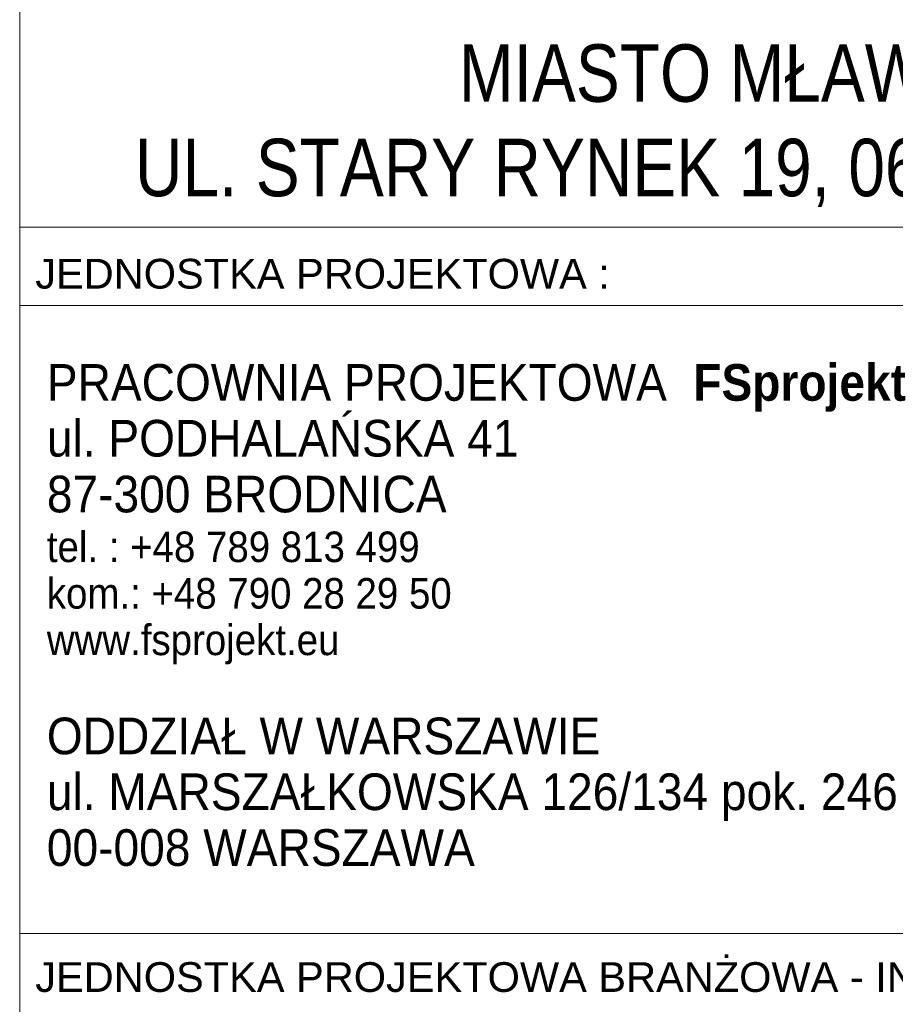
# Model space of a CAD drawing. Header units: millimetres. Extents: x -14609 to 44937, y 52278 to 67558.
# Tile 23 of 48: x 39706 to 40064, y 53398 to 53801. Entities that reach past the tile are written whole.
import ezdxf

# ---------------------------------------------------------------- set-up
doc = ezdxf.new("R2010")
doc.units = ezdxf.units.MM
doc.styles.add('GENERATED_STYLE_1', font='ARIALN.TTF')
doc.styles.add('GENERATED_STYLE_3', font='arial.ttf')

msp = doc.modelspace()

# ---------------------------------------------------------------- linework, layer by layer
at = {"color": 7, "linetype": 'Continuous', "lineweight": 13}
for p, q in [((39705.94, 53716.29), (40281.94, 53716.29)), ((39705.94, 53684.29), (40281.94, 53684.29)), ((39705.94, 53427.48), (40281.94, 53427.48))]:
    msp.add_line(p, q, dxfattribs=at)
at = {"color": 7, "linetype": 'Continuous', "lineweight": 13, "flags": 128}
msp.add_lwpolyline([(39705.94, 54680.89), (40281.94, 54680.89), (40281.94, 52333.32), (39705.94, 52333.32)], close=True, dxfattribs=at)

# ---------------------------------------------------------------- texts
at = {"color": 7, "linetype": 'Continuous', "lineweight": 13}
for s, insert, char_height, attachment_point, line_spacing_factor, style in [('\\A1;{\\pqc;\\fArial Narrow|b0|i0|c0|p34;MIASTO MŁAWA, \\P\\pqc;\\fArial Narrow|b0|i0|c0|p34;UL. STARY RYNEK 19, 06-500 MŁAWA}', (39993.94, 53791.06), 23.5, 2, 0.985871, 'GENERATED_STYLE_1'), ('\\A1;{\\W0.900000x;\\pql;\\fArial|b0|i0|c238|p38;PRACOWNIA PROJEKTOWA\\fCourier New|b0|i0|c238|p53;\\H0.800000x; \\fArial|b1|i0|c238|p38;\\c223;\\H1.250000x;FS\\fArial|b1|i0|c238|p38;\\C152;projekt\\P\\pql;\\fArial|b0|i0|c238|p38;\\C7;ul. PODHALAŃSKA 41 \\P\\pql;\\fArial|b0|i0|c238|p38;87-300 BRODNICA        \\P\\pql;\\fArial|b0|i0|c238|p38;\\H0.833333x;tel. : +48 789 813 499\\P\\pql;\\fArial|b0|i0|c238|p38;kom.: +48 790 28 29 50\\P\\pql;\\fArial|b0|i0|c238|p38;www.fsprojekt.eu\\P\\pql;\\fArial|b0|i0|c238|p38;\\P\\pql;\\fArial|b0|i0|c238|p38;\\H1.200000x;ODDZIAŁ W WARSZAWIE\\P\\pql;\\fArial|b0|i0|c238|p38;ul. MARSZAŁKOWSKA 126/134 pok. 246\\P\\pql;\\fArial|b0|i0|c238|p38;00-008 WARSZAWA}', (39717.04, 53660.3), 15, 1, 0.912923, 'GENERATED_STYLE_3')]:
    msp.add_mtext(s, dxfattribs=dict(at, insert=insert, char_height=char_height, attachment_point=attachment_point, line_spacing_factor=line_spacing_factor, style=style))
at = {"color": 7, "linetype": 'Continuous', "lineweight": 13, "char_height": 12.16, "attachment_point": 4, "style": 'GENERATED_STYLE_3'}
for s, insert in [('\\A1;{\\pql;\\fArial|b0|i0|c238|p38;JEDNOSTKA PROJEKTOWA\\fArial|b0|i0|c238|p38; :}', (39712.3, 53697.17)), ('\\A1;\\pxql;JEDNOSTKA PROJEKTOWA BRANŻOWA - INST. ELEKTRYCZNE:', (39712.3, 53409.53))]:
    msp.add_mtext(s, dxfattribs=dict(at, insert=insert))

doc.saveas('drawing.dxf')
